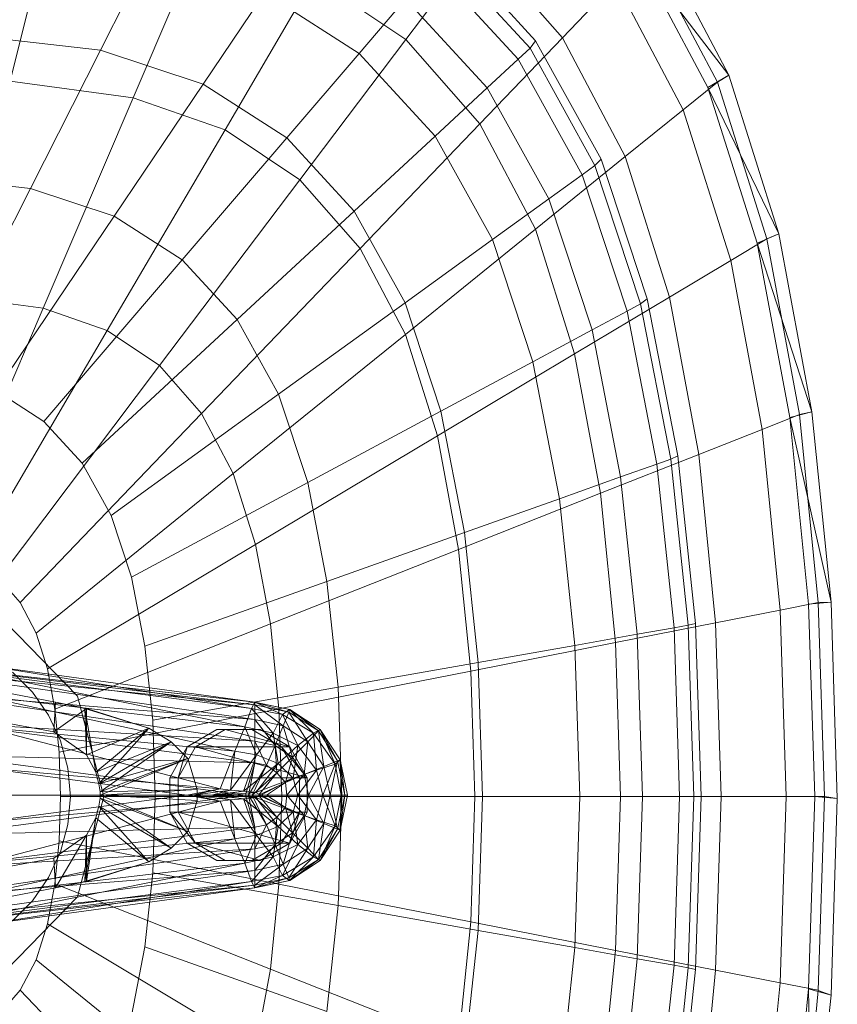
# Model space of a CAD drawing. Header units: metres. Extents: x 391.1 to 427.5, y 12.7 to 29.9.
# Tile 93 of 212: x 408.267 to 408.399, y 20.321 to 20.48. Entities that reach past the tile are written whole.
import ezdxf

# ---------------------------------------------------------------- set-up
doc = ezdxf.new("R2010")
doc.units = ezdxf.units.M
doc.layers.add('02_MOBILIARIO', color=7, linetype='Continuous', lineweight=18)
doc.layers.add('A-DETL-____-MBND', color=7, linetype='Continuous', lineweight=18)

# ---------------------------------------------------------------- blocks, each defined once
blk = doc.blocks.new('Family - Rentamans PS-1-153368-01_CLI_AIRE_PS1')
at = {"layer": 'A-DETL-____-MBND', "color": 253, "true_color": 0xaaaaaa}
for p, q in [((0.13772, 0.3247), (0.13123, 0.29839)), ((0.1621, 0.32141), (0.1511, 0.29571)), ((0.19519, 0.30512), (0.20704, 0.32079)), ((0.20212, 0.32026), (0.21621, 0.30495)), ((0.22054, 0.30543), (0.20704, 0.32079)), ((0.24746, 0.29938), (0.23596, 0.32112)), ((0.14581, 0.30344), (0.15363, 0.3189)), ((0.20135, 0.31889), (0.2153, 0.30374)), ((0.24405, 0.29737), (0.2327, 0.31866)), ((0.24746, 0.29938), (0.2327, 0.31866)), ((0.24562, 0.29825), (0.23426, 0.31971)), ((0.19963, 0.31689), (0.21338, 0.30196)), ((0.18036, 0.31508), (0.16597, 0.29056)), ((0.19519, 0.30512), (0.18036, 0.31508)), ((0.22054, 0.30543), (0.22917, 0.3144)), ((0.24008, 0.29377), (0.22917, 0.3144)), ((0.16244, 0.29794), (0.17239, 0.31269)), ((0.1724, 0.31269), (0.18765, 0.3029)), ((0.18765, 0.3029), (0.19518, 0.3117)), ((0.19518, 0.3117), (0.20839, 0.29735)), ((0.12606, 0.30567), (0.14581, 0.30344)), ((0.17806, 0.28244), (0.19519, 0.30512)), ((0.20717, 0.2915), (0.19519, 0.30512)), ((0.20717, 0.2915), (0.22054, 0.30542)), ((0.2153, 0.30374), (0.21621, 0.30495)), ((0.21621, 0.30495), (0.22681, 0.2858)), ((0.23071, 0.2862), (0.22054, 0.30543)), ((0.13449, 0.28107), (0.14581, 0.30344)), ((0.14581, 0.30344), (0.16244, 0.29794)), ((0.17596, 0.28926), (0.18765, 0.3029)), ((0.18765, 0.3029), (0.19996, 0.28953)), ((0.21338, 0.30196), (0.2153, 0.30374)), ((0.2153, 0.30374), (0.2258, 0.28478)), ((0.20839, 0.29735), (0.21338, 0.30196)), ((0.21338, 0.30196), (0.22372, 0.28328)), ((0.24405, 0.29737), (0.24746, 0.29938)), ((0.24562, 0.29825), (0.24746, 0.29938)), ((0.25554, 0.27371), (0.24746, 0.29938)), ((0.1511, 0.29571), (0.13123, 0.29839)), ((0.14804, 0.27659), (0.16244, 0.29794)), ((0.16244, 0.29794), (0.17596, 0.28926)), ((0.24008, 0.29377), (0.24562, 0.29825)), ((0.25359, 0.2729), (0.24562, 0.29825)), ((0.19996, 0.28953), (0.20839, 0.29735)), ((0.20839, 0.29735), (0.21834, 0.27939)), ((0.25202, 0.27221), (0.24405, 0.29737)), ((0.25554, 0.27371), (0.24405, 0.29737)), ((0.1511, 0.29571), (0.13653, 0.26169)), ((0.1511, 0.29571), (0.16597, 0.29056)), ((0.23071, 0.2862), (0.24008, 0.29377)), ((0.24775, 0.26941), (0.24008, 0.29377)), ((0.18781, 0.27134), (0.20717, 0.2915)), ((0.21618, 0.27446), (0.20717, 0.2915)), ((0.16597, 0.29056), (0.14692, 0.25809)), ((0.16597, 0.29056), (0.17805, 0.28244)), ((0.15906, 0.26952), (0.17596, 0.28926)), ((0.17596, 0.28926), (0.18688, 0.27741)), ((0.18688, 0.27741), (0.19996, 0.28953)), ((0.19996, 0.28953), (0.20923, 0.2728)), ((0.21618, 0.27446), (0.23071, 0.2862)), ((0.2258, 0.28478), (0.22681, 0.2858)), ((0.22681, 0.2858), (0.23426, 0.26319)), ((0.23785, 0.2635), (0.23071, 0.2862)), ((0.22372, 0.28328), (0.2258, 0.28478)), ((0.2258, 0.28478), (0.23317, 0.26239)), ((0.1184, 0.28289), (0.13449, 0.28107)), ((0.17805, 0.28244), (0.15537, 0.25241)), ((0.17805, 0.28244), (0.18781, 0.27134)), ((0.21834, 0.27939), (0.22372, 0.28328)), ((0.22372, 0.28328), (0.23099, 0.26122)), ((0.1195, 0.25146), (0.13449, 0.28107)), ((0.13449, 0.28107), (0.14804, 0.27659)), ((0.20923, 0.2728), (0.21834, 0.27939)), ((0.21834, 0.27939), (0.22533, 0.25818)), ((0.16795, 0.25986), (0.18688, 0.27741)), ((0.18688, 0.27741), (0.19509, 0.26258)), ((0.12897, 0.24833), (0.14804, 0.27659)), ((0.14804, 0.27659), (0.15906, 0.26952)), ((0.19515, 0.25746), (0.21618, 0.27446)), ((0.22251, 0.25433), (0.21618, 0.27446)), ((0.19509, 0.26258), (0.20923, 0.2728)), ((0.20923, 0.2728), (0.21574, 0.25304)), ((0.24775, 0.26941), (0.25359, 0.2729)), ((0.25202, 0.27221), (0.25554, 0.27371)), ((0.2573, 0.24402), (0.25202, 0.27221)), ((0.26089, 0.24493), (0.25202, 0.27221)), ((0.25359, 0.2729), (0.25554, 0.27371)), ((0.25887, 0.24449), (0.25359, 0.2729)), ((0.26089, 0.24493), (0.25554, 0.27371)), ((0.18781, 0.27134), (0.16218, 0.24466)), ((0.18781, 0.27134), (0.19515, 0.25746)), ((0.13667, 0.24339), (0.15906, 0.26952)), ((0.15906, 0.26952), (0.16795, 0.25986)), ((0.23785, 0.2635), (0.24775, 0.26941)), ((0.25282, 0.2421), (0.24775, 0.26941)), ((0.12264, 0.26356), (0.13653, 0.26169)), ((0.22251, 0.25433), (0.23785, 0.2635)), ((0.23317, 0.26239), (0.23426, 0.26319)), ((0.23426, 0.26319), (0.23919, 0.23784)), ((0.24258, 0.23805), (0.23785, 0.2635)), ((0.11983, 0.2227), (0.13653, 0.26169)), ((0.13653, 0.26169), (0.14692, 0.25809)), ((0.17464, 0.24778), (0.19509, 0.26258)), ((0.19509, 0.26258), (0.20086, 0.24506)), ((0.22533, 0.25818), (0.23099, 0.26122)), ((0.23099, 0.26122), (0.23317, 0.26239)), ((0.23099, 0.26122), (0.2358, 0.23649)), ((0.23317, 0.26239), (0.23806, 0.23729)), ((0.14288, 0.23664), (0.16795, 0.25986)), ((0.16795, 0.25986), (0.17464, 0.24778)), ((0.14692, 0.25809), (0.12509, 0.22088)), ((0.14692, 0.25809), (0.15537, 0.25241)), ((0.21574, 0.25304), (0.22533, 0.25818)), ((0.22533, 0.25818), (0.22995, 0.23441)), ((0.19515, 0.25746), (0.16731, 0.23496)), ((0.19515, 0.25746), (0.20031, 0.24107)), ((0.20031, 0.24107), (0.22251, 0.25433)), ((0.2267, 0.23178), (0.22251, 0.25433)), ((0.15537, 0.25241), (0.12937, 0.21801)), ((0.15537, 0.25241), (0.16218, 0.24466)), ((0.20086, 0.24506), (0.21574, 0.25304)), ((0.21574, 0.25304), (0.22004, 0.23089)), ((0.12897, 0.24833), (0.13667, 0.24339)), ((0.14756, 0.2282), (0.17464, 0.24778)), ((0.17464, 0.24778), (0.17934, 0.23351)), ((0.16218, 0.24466), (0.13282, 0.21409)), ((0.16218, 0.24466), (0.16731, 0.23496)), ((0.17934, 0.23351), (0.20086, 0.24506)), ((0.20086, 0.24506), (0.20468, 0.22542)), ((0.25282, 0.2421), (0.25887, 0.24449)), ((0.2573, 0.24402), (0.26089, 0.24493)), ((0.26035, 0.21386), (0.2573, 0.24402)), ((0.26398, 0.21415), (0.2573, 0.24402)), ((0.25887, 0.24449), (0.26089, 0.24493)), ((0.26192, 0.2141), (0.25887, 0.24449)), ((0.26398, 0.21415), (0.26089, 0.24493)), ((0.13667, 0.24339), (0.14288, 0.23664)), ((0.24258, 0.23805), (0.25282, 0.2421)), ((0.25575, 0.21289), (0.25282, 0.2421)), ((0.20031, 0.24107), (0.17092, 0.2235)), ((0.20031, 0.24107), (0.20372, 0.22269)), ((0.2267, 0.23178), (0.24258, 0.23805)), ((0.2358, 0.23649), (0.23806, 0.2373)), ((0.23806, 0.23729), (0.23919, 0.23784)), ((0.23806, 0.23729), (0.24088, 0.21045)), ((0.23919, 0.23784), (0.24205, 0.21072)), ((0.24532, 0.21083), (0.24258, 0.23805)), ((0.14288, 0.23664), (0.14756, 0.2282)), ((0.22995, 0.23441), (0.2358, 0.23649)), ((0.2358, 0.23649), (0.23859, 0.21004)), ((0.16731, 0.23496), (0.13541, 0.20918)), ((0.16731, 0.23496), (0.17092, 0.2235)), ((0.22004, 0.23089), (0.22995, 0.23441)), ((0.22995, 0.23441), (0.23263, 0.20898)), ((0.15084, 0.21822), (0.17934, 0.23351)), ((0.17934, 0.23351), (0.18245, 0.21752)), ((0.20373, 0.22269), (0.2267, 0.23177)), ((0.20468, 0.22542), (0.22004, 0.23089)), ((0.22004, 0.23089), (0.22254, 0.20719)), ((0.22913, 0.20764), (0.2267, 0.23178)), ((0.14756, 0.2282), (0.15084, 0.21822)), ((0.18245, 0.21752), (0.20468, 0.22542)), ((0.20468, 0.22542), (0.20689, 0.20442)), ((0.17092, 0.2235), (0.13724, 0.20338)), ((0.17092, 0.2235), (0.1733, 0.21066)), ((0.20373, 0.22269), (0.1733, 0.21066)), ((0.20373, 0.22269), (0.2057, 0.20303)), ((0.15084, 0.21822), (0.15302, 0.20705)), ((0.12937, 0.21801), (0.13282, 0.21409)), ((0.15302, 0.20705), (0.18245, 0.21752)), ((0.18245, 0.21752), (0.18425, 0.2004)), ((0.13282, 0.21409), (0.13541, 0.20918)), ((0.25576, 0.21288), (0.26192, 0.2141)), ((0.26398, 0.21415), (0.26035, 0.21386)), ((0.26136, 0.18276), (0.26035, 0.21386)), ((0.26192, 0.2141), (0.26398, 0.21415)), ((0.26293, 0.18276), (0.26192, 0.2141)), ((0.265, 0.1824), (0.26398, 0.21415)), ((0.24532, 0.21083), (0.25575, 0.21289)), ((0.25672, 0.18276), (0.25576, 0.21288)), ((0.13052, 0.21088), (0.1421, 0.19899)), ((0.1421, 0.19899), (0.13052, 0.21088)), ((0.1733, 0.21066), (0.13844, 0.19688)), ((0.1733, 0.21066), (0.17468, 0.19692)), ((0.22913, 0.20764), (0.24532, 0.21083)), ((0.23859, 0.21004), (0.24088, 0.21045)), ((0.24088, 0.21045), (0.24205, 0.21072)), ((0.24088, 0.21045), (0.24181, 0.18276)), ((0.24205, 0.21072), (0.24299, 0.18276)), ((0.24622, 0.18276), (0.24532, 0.21083)), ((0.13541, 0.20918), (0.13724, 0.20338)), ((0.22254, 0.20719), (0.23263, 0.20898)), ((0.23263, 0.20898), (0.23859, 0.21004)), ((0.23263, 0.20898), (0.23351, 0.18276)), ((0.23859, 0.21004), (0.2395, 0.18276)), ((0.08657, 0.20799), (0.13857, 0.19799)), ((0.08657, 0.20799), (0.13857, 0.19799)), ((0.15302, 0.20705), (0.15427, 0.19509)), ((0.2057, 0.20303), (0.22913, 0.20764)), ((0.20689, 0.20442), (0.22254, 0.20719)), ((0.22254, 0.20719), (0.22336, 0.18276)), ((0.22993, 0.18276), (0.22913, 0.20764)), ((0.11077, 0.20469), (0.17077, 0.19759)), ((0.11077, 0.20469), (0.17077, 0.19799)), ((0.17077, 0.19799), (0.11077, 0.20469)), ((0.12677, 0.20399), (0.17077, 0.19799)), ((0.12677, 0.20399), (0.17027, 0.19699)), ((0.18425, 0.2004), (0.20689, 0.20442)), ((0.20689, 0.20442), (0.20762, 0.18276)), ((0.13827, 0.19319), (0.08227, 0.20349)), ((0.13827, 0.19319), (0.08227, 0.20349)), ((0.11377, 0.20329), (0.17077, 0.19519)), ((0.17077, 0.19759), (0.11377, 0.20329)), ((0.12677, 0.20259), (0.17027, 0.19699)), ((0.16917, 0.19399), (0.12677, 0.20259)), ((0.13157, 0.20287), (0.13481, 0.19963)), ((0.13157, 0.20287), (0.13481, 0.19963)), ((0.13724, 0.20338), (0.13844, 0.19688)), ((0.2057, 0.20303), (0.17468, 0.19693)), ((0.2057, 0.20303), (0.20635, 0.18276)), ((0.11777, 0.19949), (0.17077, 0.19169)), ((0.11777, 0.19949), (0.17077, 0.19519)), ((0.13481, 0.19963), (0.13743, 0.19588)), ((0.13481, 0.19963), (0.13743, 0.19588)), ((0.1421, 0.19899), (0.14634, 0.18276)), ((0.14634, 0.18276), (0.1421, 0.19899)), ((0.18425, 0.2004), (0.15428, 0.19509)), ((0.18425, 0.2004), (0.18485, 0.18276)), ((0.12677, 0.19899), (0.16917, 0.19399)), ((0.16757, 0.19009), (0.12677, 0.19899)), ((0.13857, 0.19799), (0.13827, 0.19319)), ((0.14327, 0.19699), (0.13857, 0.19799)), ((0.13857, 0.19799), (0.14357, 0.19699)), ((0.14327, 0.19699), (0.13857, 0.19799)), ((0.17027, 0.19699), (0.17077, 0.19799)), ((0.17077, 0.19799), (0.17077, 0.19759)), ((0.17077, 0.19799), (0.17627, 0.19639)), ((0.17077, 0.19799), (0.17637, 0.19679)), ((0.17637, 0.19679), (0.17077, 0.19799)), ((0.17077, 0.19799), (0.17647, 0.19679)), ((0.17527, 0.19599), (0.17077, 0.19799)), ((0.17077, 0.19759), (0.17077, 0.19519)), ((0.17077, 0.19759), (0.17537, 0.19419)), ((0.17627, 0.19639), (0.17077, 0.19759)), ((0.13743, 0.19588), (0.13937, 0.19174)), ((0.13743, 0.19588), (0.13937, 0.19174)), ((0.14357, 0.19699), (0.13827, 0.19319)), ((0.13844, 0.19688), (0.13914, 0.18993)), ((0.17468, 0.19692), (0.13914, 0.18993)), ((0.14327, 0.19699), (0.14357, 0.19699)), ((0.15367, 0.19379), (0.14327, 0.19699)), ((0.14507, 0.18669), (0.14327, 0.19699)), ((0.14357, 0.18949), (0.14327, 0.19699)), ((0.15367, 0.19379), (0.14357, 0.19699)), ((0.14357, 0.19699), (0.15367, 0.19379)), ((0.14357, 0.19699), (0.14357, 0.18949)), ((0.16917, 0.19399), (0.17027, 0.19699)), ((0.17027, 0.19699), (0.17527, 0.19599)), ((0.17027, 0.19699), (0.17377, 0.19299)), ((0.17377, 0.19299), (0.17527, 0.19599)), ((0.17468, 0.19692), (0.17514, 0.18276)), ((0.17527, 0.19599), (0.17637, 0.19679)), ((0.17527, 0.19599), (0.18027, 0.19299)), ((0.17777, 0.19099), (0.17527, 0.19599)), ((0.17627, 0.19639), (0.17537, 0.19419)), ((0.17647, 0.19679), (0.17627, 0.19639)), ((0.17627, 0.19639), (0.17937, 0.19159)), ((0.18107, 0.19339), (0.17627, 0.19639)), ((0.17637, 0.19679), (0.17647, 0.19679)), ((0.17637, 0.19679), (0.18137, 0.19359)), ((0.18027, 0.19299), (0.17637, 0.19679)), ((0.17647, 0.19679), (0.18107, 0.19339)), ((0.18137, 0.19359), (0.17647, 0.19679)), ((0.17647, 0.19679), (0.18137, 0.19359)), ((0.17077, 0.19169), (0.11947, 0.19479)), ((0.11947, 0.19479), (0.17077, 0.18819)), ((0.15428, 0.19509), (0.15469, 0.18276)), ((0.17077, 0.19519), (0.17077, 0.19169)), ((0.17077, 0.19519), (0.17407, 0.19099)), ((0.17077, 0.19519), (0.17537, 0.19419)), ((0.12677, 0.19399), (0.16757, 0.19009)), ((0.16517, 0.18399), (0.12677, 0.19399)), ((0.13827, 0.19319), (0.14357, 0.18949)), ((0.13827, 0.19319), (0.14357, 0.18949)), ((0.15367, 0.19379), (0.14357, 0.18949)), ((0.15367, 0.19379), (0.14507, 0.18669)), ((0.14507, 0.18669), (0.15367, 0.19379)), ((0.14557, 0.18479), (0.15367, 0.19379)), ((0.15367, 0.19379), (0.15727, 0.19159)), ((0.15727, 0.19159), (0.15367, 0.19379)), ((0.16465, 0.19359), (0.15986, 0.19079)), ((0.16119, 0.19079), (0.16599, 0.19359)), ((0.16599, 0.19359), (0.16465, 0.19359)), ((0.17028, 0.19359), (0.16465, 0.19359)), ((0.17644, 0.19079), (0.16599, 0.19359)), ((0.16599, 0.19359), (0.17163, 0.19359)), ((0.16757, 0.19009), (0.16917, 0.19399)), ((0.16917, 0.19399), (0.17377, 0.19299)), ((0.17107, 0.18949), (0.16917, 0.19399)), ((0.17163, 0.19359), (0.17028, 0.19359)), ((0.17509, 0.19079), (0.17028, 0.19359)), ((0.17107, 0.18949), (0.17377, 0.19299)), ((0.17644, 0.19079), (0.17163, 0.19359)), ((0.17377, 0.19299), (0.17777, 0.19099)), ((0.17377, 0.19299), (0.17457, 0.18809)), ((0.17537, 0.19419), (0.17407, 0.19099)), ((0.17537, 0.19419), (0.17687, 0.18909)), ((0.17537, 0.19419), (0.17937, 0.19159)), ((0.17777, 0.19099), (0.18027, 0.19299)), ((0.18107, 0.19339), (0.17937, 0.19159)), ((0.18027, 0.19299), (0.18137, 0.19359)), ((0.18027, 0.19299), (0.18377, 0.18799)), ((0.18077, 0.18699), (0.18027, 0.19299)), ((0.18137, 0.19359), (0.18107, 0.19339)), ((0.18107, 0.19339), (0.18197, 0.18759)), ((0.18417, 0.18849), (0.18107, 0.19339)), ((0.18137, 0.19359), (0.18417, 0.18849)), ((0.18137, 0.19359), (0.18457, 0.18869)), ((0.18457, 0.18869), (0.18137, 0.19359)), ((0.18377, 0.18799), (0.18137, 0.19359)), ((0.13937, 0.19174), (0.14055, 0.18732)), ((0.13937, 0.19174), (0.14055, 0.18732)), ((0.15727, 0.19159), (0.14507, 0.18669)), ((0.15727, 0.19159), (0.14557, 0.18479)), ((0.14557, 0.18479), (0.15727, 0.19159)), ((0.14577, 0.18349), (0.15727, 0.19159)), ((0.15727, 0.19159), (0.15997, 0.18889)), ((0.15997, 0.18889), (0.15727, 0.19159)), ((0.17077, 0.19169), (0.17077, 0.18819)), ((0.17407, 0.19099), (0.17077, 0.19169)), ((0.17077, 0.19169), (0.17267, 0.18779)), ((0.17937, 0.19159), (0.17687, 0.18909)), ((0.17937, 0.19159), (0.17877, 0.18629)), ((0.17937, 0.19159), (0.18197, 0.18759)), ((0.13914, 0.18993), (0.13937, 0.18276)), ((0.14357, 0.18949), (0.14507, 0.18669)), ((0.14357, 0.18949), (0.14507, 0.18669)), ((0.15986, 0.19079), (0.15705, 0.18579)), ((0.15986, 0.19079), (0.15837, 0.18579)), ((0.15837, 0.18579), (0.16119, 0.19079)), ((0.15986, 0.19079), (0.16119, 0.19079)), ((0.16119, 0.19079), (0.17644, 0.19079)), ((0.17925, 0.18579), (0.16119, 0.19079)), ((0.16517, 0.18399), (0.16757, 0.19009)), ((0.16687, 0.18379), (0.16757, 0.19009)), ((0.16687, 0.18379), (0.17107, 0.18949)), ((0.16757, 0.19009), (0.17107, 0.18949)), ((0.16897, 0.18359), (0.17107, 0.18949)), ((0.17107, 0.18949), (0.17457, 0.18809)), ((0.17407, 0.19099), (0.17267, 0.18779)), ((0.17687, 0.18909), (0.17407, 0.19099)), ((0.17407, 0.19099), (0.17437, 0.18659)), ((0.17457, 0.18809), (0.17777, 0.19099)), ((0.17644, 0.19079), (0.17509, 0.19079)), ((0.17925, 0.18579), (0.17509, 0.19079)), ((0.178, 0.18579), (0.17509, 0.19079)), ((0.17925, 0.18579), (0.17644, 0.19079)), ((0.17697, 0.18569), (0.17777, 0.19099)), ((0.17777, 0.19099), (0.18077, 0.18699)), ((0.17077, 0.18819), (0.12097, 0.18939)), ((0.12097, 0.18939), (0.16927, 0.18299)), ((0.15997, 0.18889), (0.14557, 0.18479)), ((0.15997, 0.18889), (0.14577, 0.18349)), ((0.14577, 0.18299), (0.15997, 0.18889)), ((0.14577, 0.18349), (0.15997, 0.18889)), ((0.15997, 0.18889), (0.16147, 0.18389)), ((0.16147, 0.18389), (0.15997, 0.18889)), ((0.16897, 0.18359), (0.17457, 0.18809)), ((0.17077, 0.18819), (0.16927, 0.18299)), ((0.17077, 0.18819), (0.16977, 0.18299)), ((0.17267, 0.18779), (0.17077, 0.18819)), ((0.17457, 0.18809), (0.17097, 0.18339)), ((0.17687, 0.18909), (0.17437, 0.18659)), ((0.17457, 0.18809), (0.17697, 0.18569)), ((0.17687, 0.18909), (0.17577, 0.18499)), ((0.17877, 0.18629), (0.17687, 0.18909)), ((0.18077, 0.18699), (0.18377, 0.18799)), ((0.18177, 0.18299), (0.18377, 0.18799)), ((0.18417, 0.18849), (0.18197, 0.18759)), ((0.18417, 0.18849), (0.18297, 0.18299)), ((0.18377, 0.18799), (0.18457, 0.18869)), ((0.18377, 0.18799), (0.18477, 0.18299)), ((0.18457, 0.18869), (0.18417, 0.18849)), ((0.18537, 0.18299), (0.18417, 0.18849)), ((0.18457, 0.18869), (0.18577, 0.18299)), ((0.18577, 0.18299), (0.18457, 0.18869)), ((0.18457, 0.18869), (0.18537, 0.18299)), ((0.18457, 0.18869), (0.18477, 0.18299)), ((0.12677, 0.18739), (0.16517, 0.18399)), ((0.15977, 0.18299), (0.12677, 0.18739)), ((0.14055, 0.18732), (0.14095, 0.18276)), ((0.14055, 0.18732), (0.14095, 0.18276)), ((0.14507, 0.18669), (0.14557, 0.18479)), ((0.14507, 0.18669), (0.14557, 0.18479)), ((0.17267, 0.18779), (0.16977, 0.18299)), ((0.17267, 0.18779), (0.17037, 0.18299)), ((0.17437, 0.18659), (0.17037, 0.18299)), ((0.17437, 0.18659), (0.17137, 0.18299)), ((0.17437, 0.18659), (0.17267, 0.18779)), ((0.17577, 0.18499), (0.17437, 0.18659)), ((0.17877, 0.18629), (0.17577, 0.18499)), ((0.17877, 0.18629), (0.17597, 0.18299)), ((0.17697, 0.18569), (0.18077, 0.18699)), ((0.17777, 0.18299), (0.18077, 0.18699)), ((0.18197, 0.18759), (0.17877, 0.18629)), ((0.17947, 0.18299), (0.17877, 0.18629)), ((0.18197, 0.18759), (0.17947, 0.18299)), ((0.18077, 0.18699), (0.18177, 0.18299)), ((0.18197, 0.18759), (0.18297, 0.18299)), ((0.14557, 0.18479), (0.14577, 0.18349)), ((0.14557, 0.18479), (0.14577, 0.18349)), ((0.15705, 0.18579), (0.15837, 0.18579)), ((0.15705, 0.18579), (0.15705, 0.18019)), ((0.15837, 0.18579), (0.17925, 0.18579)), ((0.15837, 0.18019), (0.15837, 0.18579)), ((0.17097, 0.18339), (0.17697, 0.18569)), ((0.17577, 0.18499), (0.17137, 0.18299)), ((0.17177, 0.18299), (0.17697, 0.18569)), ((0.17577, 0.18499), (0.17267, 0.18299)), ((0.17597, 0.18299), (0.17577, 0.18499)), ((0.17697, 0.18569), (0.17777, 0.18299)), ((0.178, 0.18019), (0.178, 0.18579)), ((0.178, 0.18579), (0.17925, 0.18579)), ((0.17925, 0.18019), (0.17925, 0.18579)), ((0.16147, 0.18389), (0.14577, 0.18349)), ((0.14577, 0.18299), (0.16147, 0.18389)), ((0.14577, 0.18349), (0.14577, 0.18299)), ((0.14577, 0.18349), (0.14577, 0.18299)), ((0.15977, 0.18299), (0.16517, 0.18399)), ((0.16077, 0.18299), (0.16517, 0.18399)), ((0.16077, 0.18299), (0.16687, 0.18379)), ((0.16147, 0.18209), (0.16147, 0.18389)), ((0.16147, 0.18389), (0.16147, 0.18209)), ((0.16377, 0.18299), (0.16687, 0.18379)), ((0.16377, 0.18299), (0.16897, 0.18359)), ((0.16477, 0.18299), (0.16897, 0.18359)), ((0.16477, 0.18299), (0.17097, 0.18339)), ((0.16517, 0.18399), (0.16687, 0.18379)), ((0.16687, 0.18379), (0.16897, 0.18359)), ((0.16897, 0.18359), (0.17097, 0.18339)), ((0.17097, 0.18339), (0.17177, 0.18299)), ((0.16927, 0.18299), (0.12097, 0.17659)), ((0.16927, 0.18299), (0.12177, 0.18299)), ((0.12677, 0.17859), (0.15977, 0.18299)), ((0.12677, 0.17859), (0.16517, 0.18199)), ((0.12677, 0.17199), (0.16517, 0.18199)), ((0.12687, 0.18299), (0.15977, 0.18299)), ((0.13937, 0.18276), (0.13914, 0.17559)), ((0.17514, 0.18276), (0.13937, 0.18276)), ((0.14095, 0.18276), (0.14055, 0.1782)), ((0.14095, 0.18276), (0.14055, 0.1782)), ((0.14634, 0.18276), (0.1421, 0.16652)), ((0.1421, 0.16652), (0.14634, 0.18276)), ((0.14557, 0.18119), (0.14577, 0.18249)), ((0.14577, 0.18249), (0.14557, 0.18119)), ((0.14577, 0.18299), (0.16147, 0.18209)), ((0.16147, 0.18209), (0.14577, 0.18299)), ((0.14577, 0.18249), (0.14577, 0.18299)), ((0.14577, 0.18299), (0.14577, 0.18249)), ((0.14577, 0.18299), (0.15997, 0.17709)), ((0.15997, 0.17709), (0.14577, 0.18299)), ((0.15997, 0.17709), (0.14577, 0.18249)), ((0.14577, 0.18249), (0.15997, 0.17709)), ((0.14577, 0.18249), (0.15727, 0.17439)), ((0.15727, 0.17439), (0.14577, 0.18249)), ((0.15469, 0.18276), (0.15428, 0.17043)), ((0.18485, 0.18276), (0.15469, 0.18276)), ((0.15977, 0.18299), (0.16077, 0.18299)), ((0.16517, 0.18199), (0.15977, 0.18299)), ((0.15997, 0.17709), (0.16147, 0.18209)), ((0.16147, 0.18209), (0.15997, 0.17709)), ((0.16517, 0.18199), (0.16077, 0.18299)), ((0.16077, 0.18299), (0.16377, 0.18299)), ((0.16687, 0.18219), (0.16077, 0.18299)), ((0.16687, 0.18219), (0.16377, 0.18299)), ((0.16377, 0.18299), (0.16477, 0.18299)), ((0.16897, 0.18239), (0.16377, 0.18299)), ((0.16897, 0.18239), (0.16477, 0.18299)), ((0.16477, 0.18299), (0.17177, 0.18299)), ((0.17097, 0.18259), (0.16477, 0.18299)), ((0.16517, 0.18199), (0.16687, 0.18219)), ((0.16757, 0.17589), (0.16517, 0.18199)), ((0.16687, 0.18219), (0.16897, 0.18239)), ((0.16757, 0.17589), (0.16687, 0.18219)), ((0.17107, 0.17649), (0.16687, 0.18219)), ((0.16897, 0.18239), (0.17097, 0.18259)), ((0.17107, 0.17649), (0.16897, 0.18239)), ((0.17457, 0.17789), (0.16897, 0.18239)), ((0.16977, 0.18299), (0.16927, 0.18299)), ((0.16927, 0.18299), (0.17077, 0.17779)), ((0.16977, 0.18299), (0.17077, 0.17779)), ((0.17037, 0.18299), (0.16977, 0.18299)), ((0.16977, 0.18299), (0.17267, 0.17819)), ((0.17037, 0.18299), (0.17267, 0.17819)), ((0.17137, 0.18299), (0.17037, 0.18299)), ((0.17037, 0.18299), (0.17437, 0.17939)), ((0.17097, 0.18259), (0.17177, 0.18299)), ((0.17097, 0.18259), (0.17697, 0.18029)), ((0.17457, 0.17789), (0.17097, 0.18259)), ((0.17137, 0.18299), (0.17437, 0.17939)), ((0.17267, 0.18299), (0.17137, 0.18299)), ((0.17137, 0.18299), (0.17577, 0.18099)), ((0.17177, 0.18299), (0.17777, 0.18299)), ((0.17177, 0.18299), (0.17697, 0.18029)), ((0.17597, 0.18299), (0.17267, 0.18299)), ((0.17267, 0.18299), (0.17577, 0.18099)), ((0.17514, 0.18276), (0.17468, 0.16859)), ((0.20635, 0.18276), (0.17514, 0.18276)), ((0.17597, 0.18299), (0.17577, 0.18099)), ((0.17947, 0.18299), (0.17597, 0.18299)), ((0.17877, 0.17969), (0.17597, 0.18299)), ((0.17697, 0.18029), (0.17777, 0.18299)), ((0.17777, 0.18299), (0.18177, 0.18299)), ((0.17777, 0.18299), (0.18077, 0.17899)), ((0.17947, 0.18299), (0.17877, 0.17969)), ((0.18297, 0.18299), (0.17947, 0.18299)), ((0.18197, 0.17839), (0.17947, 0.18299)), ((0.18077, 0.17899), (0.18177, 0.18299)), ((0.18177, 0.18299), (0.18477, 0.18299)), ((0.18177, 0.18299), (0.18377, 0.17799)), ((0.18297, 0.18299), (0.18197, 0.17839)), ((0.18537, 0.18299), (0.18297, 0.18299)), ((0.18297, 0.18299), (0.18417, 0.17749)), ((0.18477, 0.18299), (0.18377, 0.17799)), ((0.18537, 0.18299), (0.18417, 0.17749)), ((0.18485, 0.18276), (0.18425, 0.16511)), ((0.18457, 0.17729), (0.18577, 0.18299)), ((0.18577, 0.18299), (0.18457, 0.17729)), ((0.18457, 0.17729), (0.18537, 0.18299)), ((0.18477, 0.18299), (0.18457, 0.17729)), ((0.18477, 0.18299), (0.18577, 0.18299)), ((0.20762, 0.18276), (0.18485, 0.18276)), ((0.18577, 0.18299), (0.18537, 0.18299)), ((0.20635, 0.18276), (0.2057, 0.16248)), ((0.20635, 0.18276), (0.22993, 0.18276)), ((0.20762, 0.18276), (0.20689, 0.1611)), ((0.20762, 0.18276), (0.22336, 0.18276)), ((0.22336, 0.18276), (0.22254, 0.15832)), ((0.22336, 0.18276), (0.23351, 0.18276)), ((0.22913, 0.15787), (0.22993, 0.18276)), ((0.22993, 0.18276), (0.24622, 0.18276)), ((0.23351, 0.18276), (0.23262, 0.15653)), ((0.23351, 0.18276), (0.2395, 0.18276)), ((0.2395, 0.18276), (0.23859, 0.15548)), ((0.2395, 0.18276), (0.24181, 0.18276)), ((0.24181, 0.18276), (0.24088, 0.15507)), ((0.24181, 0.18276), (0.24299, 0.18276)), ((0.24299, 0.18276), (0.24205, 0.15479)), ((0.24532, 0.15469), (0.24622, 0.18276)), ((0.24622, 0.18276), (0.25672, 0.18276)), ((0.25576, 0.15263), (0.25672, 0.18276)), ((0.25672, 0.18276), (0.26293, 0.18276)), ((0.26035, 0.15166), (0.26136, 0.18276)), ((0.265, 0.1824), (0.26136, 0.18276)), ((0.26192, 0.15141), (0.26293, 0.18276)), ((0.26293, 0.18276), (0.265, 0.1824)), ((0.26398, 0.15065), (0.265, 0.1824)), ((0.14507, 0.17929), (0.14557, 0.18119)), ((0.14557, 0.18119), (0.14507, 0.17929)), ((0.15727, 0.17439), (0.14557, 0.18119)), ((0.14557, 0.18119), (0.15727, 0.17439)), ((0.14557, 0.18119), (0.15367, 0.17219)), ((0.15367, 0.17219), (0.14557, 0.18119)), ((0.15705, 0.18019), (0.15837, 0.18019)), ((0.15705, 0.18019), (0.16119, 0.17519)), ((0.15705, 0.18019), (0.15986, 0.17519)), ((0.15837, 0.18019), (0.17925, 0.18019)), ((0.16119, 0.17519), (0.15837, 0.18019)), ((0.15837, 0.18019), (0.17644, 0.17519)), ((0.17577, 0.18099), (0.17437, 0.17939)), ((0.17457, 0.17789), (0.17697, 0.18029)), ((0.17509, 0.17519), (0.178, 0.18019)), ((0.17577, 0.18099), (0.17687, 0.17689)), ((0.17577, 0.18099), (0.17877, 0.17969)), ((0.17644, 0.17519), (0.17925, 0.18019)), ((0.17644, 0.17519), (0.178, 0.18019)), ((0.17697, 0.18029), (0.18077, 0.17899)), ((0.17697, 0.18029), (0.17777, 0.17499)), ((0.17925, 0.18019), (0.178, 0.18019)), ((0.14327, 0.16899), (0.14507, 0.17929)), ((0.14357, 0.17649), (0.14507, 0.17929)), ((0.14507, 0.17929), (0.14357, 0.17649)), ((0.14507, 0.17929), (0.14357, 0.16899)), ((0.15367, 0.17219), (0.14507, 0.17929)), ((0.14507, 0.17929), (0.15367, 0.17219)), ((0.17437, 0.17939), (0.17267, 0.17819)), ((0.17437, 0.17939), (0.17407, 0.17499)), ((0.17437, 0.17939), (0.17687, 0.17689)), ((0.17877, 0.17969), (0.17687, 0.17689)), ((0.17777, 0.17499), (0.18077, 0.17899)), ((0.18197, 0.17839), (0.17877, 0.17969)), ((0.17877, 0.17969), (0.17937, 0.17439)), ((0.18197, 0.17839), (0.17937, 0.17439)), ((0.18077, 0.17899), (0.18027, 0.17299)), ((0.18077, 0.17899), (0.18377, 0.17799)), ((0.18107, 0.17259), (0.18197, 0.17839)), ((0.18417, 0.17749), (0.18197, 0.17839)), ((0.17077, 0.17779), (0.11947, 0.17119)), ((0.17077, 0.17779), (0.12097, 0.17659)), ((0.14055, 0.1782), (0.13937, 0.17378)), ((0.14055, 0.1782), (0.13937, 0.17378)), ((0.15727, 0.17439), (0.15997, 0.17709)), ((0.15997, 0.17709), (0.15727, 0.17439)), ((0.17267, 0.17819), (0.17077, 0.17779)), ((0.17267, 0.17819), (0.17077, 0.17429)), ((0.17077, 0.17779), (0.17077, 0.17429)), ((0.17457, 0.17789), (0.17107, 0.17649)), ((0.17267, 0.17819), (0.17407, 0.17499)), ((0.17457, 0.17789), (0.17377, 0.17299)), ((0.17687, 0.17689), (0.17407, 0.17499)), ((0.17777, 0.17499), (0.17457, 0.17789)), ((0.17687, 0.17689), (0.17537, 0.17179)), ((0.17687, 0.17689), (0.17937, 0.17439)), ((0.18377, 0.17799), (0.18027, 0.17299)), ((0.18417, 0.17749), (0.18107, 0.17259)), ((0.18377, 0.17799), (0.18137, 0.17239)), ((0.18417, 0.17749), (0.18137, 0.17239)), ((0.18137, 0.17239), (0.18457, 0.17729)), ((0.18457, 0.17729), (0.18137, 0.17239)), ((0.18377, 0.17799), (0.18457, 0.17729)), ((0.18457, 0.17729), (0.18417, 0.17749)), ((0.12677, 0.17199), (0.16757, 0.17589)), ((0.12677, 0.16699), (0.16757, 0.17589)), ((0.13827, 0.17279), (0.14357, 0.17649)), ((0.14357, 0.17649), (0.13827, 0.17279)), ((0.13914, 0.17559), (0.13844, 0.16864)), ((0.13857, 0.16799), (0.14357, 0.17649)), ((0.17468, 0.16859), (0.13914, 0.17559)), ((0.14327, 0.16899), (0.14357, 0.17649)), ((0.14357, 0.17649), (0.14357, 0.16899)), ((0.15986, 0.17519), (0.16119, 0.17519)), ((0.15986, 0.17519), (0.16465, 0.17239)), ((0.16119, 0.17519), (0.17644, 0.17519)), ((0.16599, 0.17239), (0.16119, 0.17519)), ((0.16119, 0.17519), (0.17163, 0.17239)), ((0.16757, 0.17589), (0.17107, 0.17649)), ((0.16917, 0.17199), (0.16757, 0.17589)), ((0.17107, 0.17649), (0.16917, 0.17199)), ((0.17028, 0.17239), (0.17509, 0.17519)), ((0.17377, 0.17299), (0.17107, 0.17649)), ((0.17163, 0.17239), (0.17644, 0.17519)), ((0.17644, 0.17519), (0.17509, 0.17519)), ((0.17077, 0.17429), (0.11777, 0.16649)), ((0.17077, 0.17429), (0.11947, 0.17119)), ((0.13937, 0.17378), (0.13743, 0.16963)), ((0.13937, 0.17378), (0.13743, 0.16963)), ((0.15367, 0.17219), (0.15727, 0.17439)), ((0.15727, 0.17439), (0.15367, 0.17219)), ((0.17407, 0.17499), (0.17077, 0.17429)), ((0.17407, 0.17499), (0.17077, 0.17079)), ((0.17077, 0.17429), (0.17077, 0.17079)), ((0.17777, 0.17499), (0.17377, 0.17299)), ((0.17407, 0.17499), (0.17537, 0.17179)), ((0.17527, 0.16999), (0.17777, 0.17499)), ((0.17937, 0.17439), (0.17537, 0.17179)), ((0.17937, 0.17439), (0.17627, 0.16959)), ((0.18027, 0.17299), (0.17777, 0.17499)), ((0.17937, 0.17439), (0.18107, 0.17259)), ((0.08227, 0.16249), (0.13827, 0.17279)), ((0.08227, 0.16249), (0.13827, 0.17279)), ((0.16917, 0.17199), (0.12677, 0.16339)), ((0.16917, 0.17199), (0.12677, 0.16699)), ((0.13827, 0.17279), (0.13857, 0.16799)), ((0.14327, 0.16899), (0.15367, 0.17219)), ((0.15367, 0.17219), (0.14357, 0.16899)), ((0.14357, 0.16899), (0.15367, 0.17219)), ((0.16465, 0.17239), (0.16599, 0.17239)), ((0.16465, 0.17239), (0.17028, 0.17239)), ((0.17163, 0.17239), (0.16599, 0.17239)), ((0.17377, 0.17299), (0.16917, 0.17199)), ((0.17027, 0.16899), (0.16917, 0.17199)), ((0.17377, 0.17299), (0.17027, 0.16899)), ((0.17028, 0.17239), (0.17163, 0.17239)), ((0.17527, 0.16999), (0.17377, 0.17299)), ((0.18027, 0.17299), (0.17527, 0.16999)), ((0.18107, 0.17259), (0.17627, 0.16959)), ((0.18027, 0.17299), (0.17637, 0.16919)), ((0.18137, 0.17239), (0.17637, 0.16919)), ((0.18107, 0.17259), (0.17647, 0.16919)), ((0.18137, 0.17239), (0.17647, 0.16919)), ((0.17647, 0.16919), (0.18137, 0.17239)), ((0.18137, 0.17239), (0.18027, 0.17299)), ((0.18137, 0.17239), (0.18107, 0.17259)), ((0.17077, 0.17079), (0.11377, 0.16269)), ((0.17077, 0.17079), (0.11777, 0.16649)), ((0.15428, 0.17043), (0.15302, 0.15847)), ((0.18425, 0.16511), (0.15428, 0.17043)), ((0.17537, 0.17179), (0.17077, 0.17079)), ((0.17537, 0.17179), (0.17077, 0.16839)), ((0.17077, 0.17079), (0.17077, 0.16839)), ((0.17537, 0.17179), (0.17627, 0.16959)), ((0.17027, 0.16899), (0.12677, 0.16199)), ((0.17027, 0.16899), (0.12677, 0.16339)), ((0.13743, 0.16963), (0.13481, 0.16588)), ((0.13743, 0.16963), (0.13481, 0.16588)), ((0.13857, 0.16799), (0.14327, 0.16899)), ((0.14357, 0.16899), (0.13857, 0.16799)), ((0.13857, 0.16799), (0.14357, 0.16899)), ((0.14357, 0.16899), (0.14327, 0.16899)), ((0.17527, 0.16999), (0.17027, 0.16899)), ((0.17077, 0.16799), (0.17027, 0.16899)), ((0.17077, 0.16799), (0.17527, 0.16999)), ((0.17627, 0.16959), (0.17077, 0.16839)), ((0.17627, 0.16959), (0.17077, 0.16799)), ((0.17647, 0.16919), (0.17077, 0.16799)), ((0.17647, 0.16919), (0.17077, 0.16799)), ((0.17637, 0.16919), (0.17077, 0.16799)), ((0.17637, 0.16919), (0.17527, 0.16999)), ((0.17627, 0.16959), (0.17647, 0.16919)), ((0.17647, 0.16919), (0.17637, 0.16919)), ((0.13857, 0.16799), (0.08657, 0.15799)), ((0.08657, 0.15799), (0.13857, 0.16799)), ((0.17077, 0.16839), (0.11077, 0.16129)), ((0.17077, 0.16799), (0.11077, 0.16129)), ((0.17077, 0.16799), (0.11077, 0.16129)), ((0.17077, 0.16839), (0.11377, 0.16269)), ((0.17077, 0.16799), (0.12677, 0.16199)), ((0.13844, 0.16864), (0.13724, 0.16214)), ((0.1733, 0.15485), (0.13844, 0.16864)), ((0.17077, 0.16839), (0.17077, 0.16799)), ((0.17468, 0.16859), (0.1733, 0.15486)), ((0.2057, 0.16248), (0.17468, 0.16859)), ((0.1421, 0.16652), (0.13052, 0.15464)), ((0.13052, 0.15464), (0.1421, 0.16652)), ((0.13481, 0.16588), (0.13157, 0.16265)), ((0.13481, 0.16588), (0.13157, 0.16265)), ((0.18425, 0.16511), (0.18245, 0.148)), ((0.20689, 0.1611), (0.18425, 0.16511)), ((0.2057, 0.16248), (0.20373, 0.14283)), ((0.2057, 0.16248), (0.22913, 0.15787)), ((0.13724, 0.16214), (0.13541, 0.15634)), ((0.17092, 0.14201), (0.13724, 0.16214)), ((0.20689, 0.1611), (0.20468, 0.14009)), ((0.22254, 0.15832), (0.20689, 0.1611)), ((0.15302, 0.15847), (0.15084, 0.14729)), ((0.18245, 0.148), (0.15302, 0.15847)), ((0.22254, 0.15832), (0.22004, 0.13463)), ((0.22254, 0.15832), (0.23263, 0.15653)), ((0.2267, 0.13374), (0.22913, 0.15787)), ((0.22913, 0.15787), (0.24532, 0.15469)), ((0.13541, 0.15634), (0.13282, 0.15143)), ((0.16731, 0.13056), (0.13541, 0.15634)), ((0.23263, 0.15653), (0.22995, 0.13111)), ((0.23263, 0.15653), (0.23859, 0.15548)), ((0.1733, 0.15486), (0.17092, 0.14201)), ((0.20373, 0.14283), (0.1733, 0.15486)), ((0.23859, 0.15548), (0.2358, 0.12902)), ((0.24088, 0.15507), (0.23806, 0.12822)), ((0.23859, 0.15548), (0.24088, 0.15507)), ((0.24205, 0.15479), (0.23919, 0.12768)), ((0.24088, 0.15507), (0.24205, 0.15479)), ((0.24258, 0.12746), (0.24532, 0.15469)), ((0.24532, 0.15469), (0.25575, 0.15263)), ((0.13282, 0.15143), (0.12937, 0.14751)), ((0.16218, 0.12086), (0.13282, 0.15143)), ((0.25282, 0.12342), (0.25575, 0.15263)), ((0.25576, 0.15263), (0.26192, 0.15142)), ((0.2573, 0.1215), (0.26035, 0.15166)), ((0.25887, 0.12102), (0.26192, 0.15141)), ((0.26089, 0.11987), (0.26035, 0.15166)), ((0.26035, 0.15166), (0.26398, 0.15065)), ((0.26192, 0.15141), (0.26398, 0.15065)), ((0.26089, 0.11987), (0.26398, 0.15065))]:
    blk.add_line(p, q, dxfattribs=at)
blk = doc.blocks.new('LONDR55-XX_ZZ-ARQ-CAA-M3D-Londres55_ifc-1-01_CLI_AIRE_PS1')
at = {"layer": '02_MOBILIARIO', "color": 253, "lineweight": 18, "true_color": 0xaaaaaa}
blk.add_blockref('Family - Rentamans PS-1-153368-01_CLI_AIRE_PS1', (408.13411, 20.17187), dxfattribs=at)

msp = doc.modelspace()

# ---------------------------------------------------------------- block references
at = {"lineweight": 5}
msp.add_blockref('LONDR55-XX_ZZ-ARQ-CAA-M3D-Londres55_ifc-1-01_CLI_AIRE_PS1', (0, 0), dxfattribs=at)

doc.saveas('drawing.dxf')
